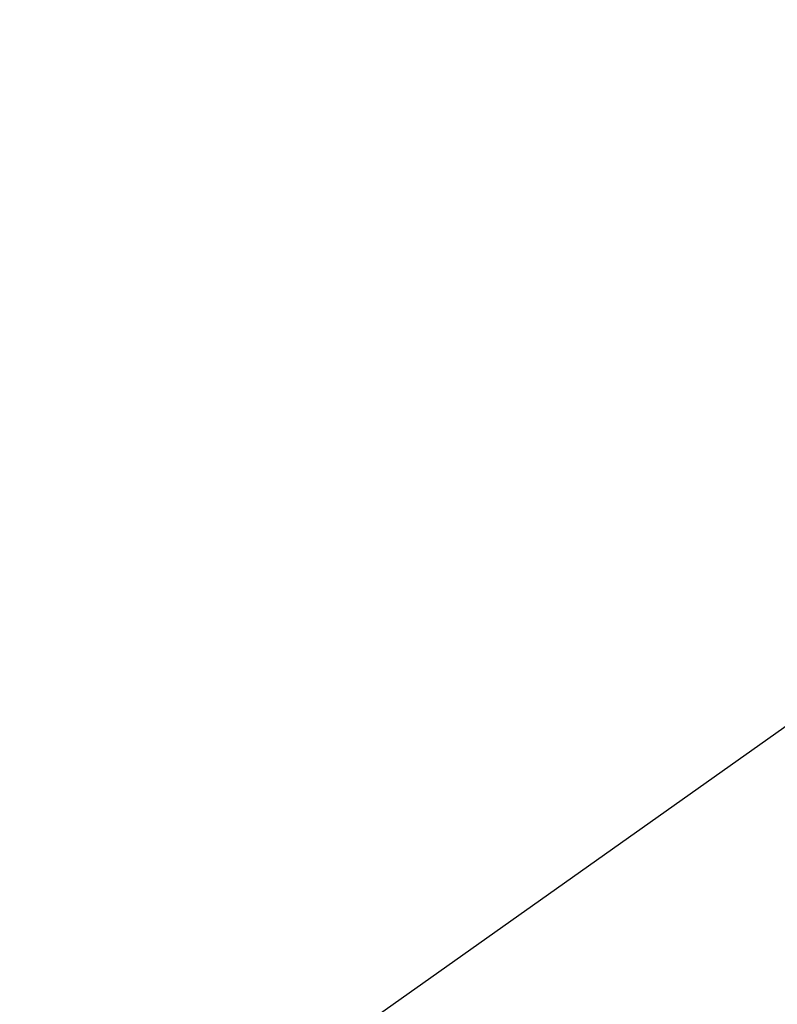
# Model space of a CAD drawing. Header units: millimetres. Extents: x -131 to 131, y -191 to 191.
# Tile 95 of 256: x -73.26193 to -73.25592, y -110.57161 to -110.5638. Entities that reach past the tile are written whole.
import ezdxf

# ---------------------------------------------------------------- set-up
doc = ezdxf.new("R2010")
doc.units = ezdxf.units.MM
doc.layers.get('0').update_dxf_attribs({"color": 8, "linetype": 'CONTINUOUS'})

# ---------------------------------------------------------------- blocks, each defined once
blk = doc.blocks.new('sgBrepBlock__245065872')
at = {"color": 0}
blk.add_polyline3d([(-75.5, -115, -3), (-75.4895683, -114.661415, -3), (-75.4583128, -114.3241144, -3), (-75.406352, -113.9893777, -3), (-75.3338831, -113.6584745, -3), (-75.241181, -113.3326603, -3), (-75.1285973, -113.0131708, -3), (-74.996559, -112.7012181, -3), (-74.8455671, -112.3979854, -3), (-74.6761942, -112.1046231, -3), (-74.489083, -111.8222439, -3), (-74.2849432, -111.5519191, -3), (-74.064549, -111.294674, -3), (-73.8287367, -111.0514844, -3), (-73.5784007, -110.823273, -3), (-73.3144905, -110.6109052, -3), (-73.0380074, -110.4151869, -3)], dxfattribs=at)
blk = doc.blocks.new('sgBrepBlock__245068432')
at = {"color": 0}
blk.add_polyline3d([(-75.4583128, -115.6758856, -3), (-75.5, -115, -3), (-75.4895683, -114.661415, -3), (-75.4583128, -114.3241144, -3), (-75.406352, -113.9893777, -3), (-75.3338831, -113.6584745, -3), (-75.241181, -113.3326603, -3), (-75.1285973, -113.0131708, -3), (-74.996559, -112.7012181, -3), (-74.8455671, -112.3979854, -3), (-74.6761942, -112.1046231, -3), (-74.489083, -111.8222439, -3), (-74.2849432, -111.5519191, -3), (-74.064549, -111.294674, -3), (-73.8287367, -111.0514844, -3), (-73.5784007, -110.823273, -3), (-73.3144905, -110.6109052, -3), (-73.0380074, -110.4151869, -3)], dxfattribs=at)
blk = doc.blocks.new('sgBrepBlock_Omega+SlimClamp_245064080')
at = {"color": 0}
for name in ['sgBrepBlock__245065872', 'sgBrepBlock__245068432']:
    blk.add_blockref(name, (0, 0), dxfattribs=at)
blk = doc.blocks.new('sgBrepBlock__245068944')
at = {"color": 0, "invisible_edges": 15}
for points in [[(-70.690732, -110.3090111, -75.9520218), (-87.5209085, -109.9450575, -82.4022406), (-87.7725075, -110.566241, -81.6318579)], [(-70.9483729, -111.0523676, -75.2184608), (-87.7725075, -110.566241, -81.6318579), (-87.9877604, -111.3157992, -80.972765)]]:
    blk.add_3dface(points, dxfattribs=at)
blk = doc.blocks.new('sgBrepBlock_Clamp$20Doughty$20Slimline$20QT_245068688')
at = {"color": 0}
blk.add_blockref('sgBrepBlock__245068944', (0, 0), dxfattribs=at)

msp = doc.modelspace()

# ---------------------------------------------------------------- block references
at = {"color": 7}
for name in ['sgBrepBlock_Omega+SlimClamp_245064080', 'sgBrepBlock_Clamp$20Doughty$20Slimline$20QT_245068688']:
    msp.add_blockref(name, (0, 0), dxfattribs=at)

doc.saveas('drawing.dxf')
